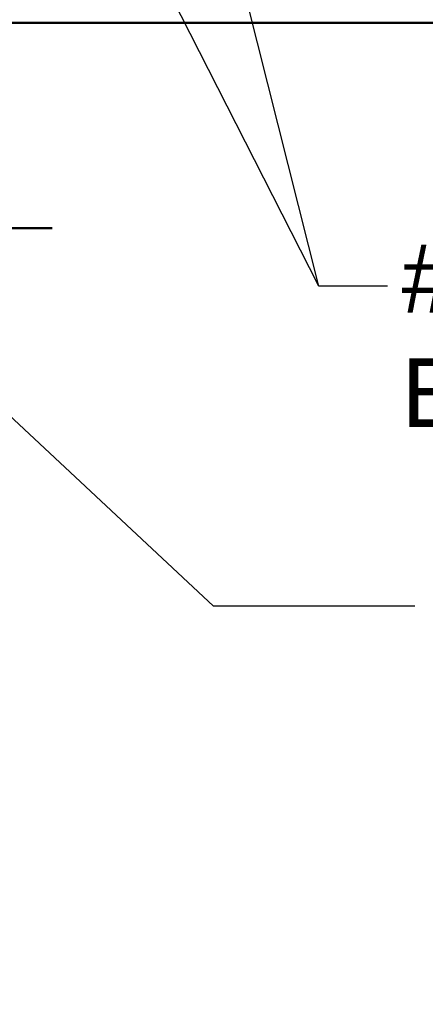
# Model space of a CAD drawing. Extents: x -312 to 328, y -156 to 292.
# Tile 7 of 89: x -222 to -210, y 56 to 84. Entities that reach past the tile are written whole.
import ezdxf

# ---------------------------------------------------------------- set-up
doc = ezdxf.new("R2010")
doc.units = 0
doc.header["$MEASUREMENT"] = 0
for name, color, linetype, lineweight in [('Level 1', 253, 'Continuous', 18), ('S-Anno-Text', 53, 'Continuous', 25), ('S-Sect-Conc', 6, 'Continuous', 50), ('S-Sect-Fngr', 2, 'Continuous', 50)]:
    doc.layers.add(name, color=color, linetype=linetype, lineweight=lineweight)
doc.styles.add('NOTES', font='romans.shx')

msp = doc.modelspace()

# ---------------------------------------------------------------- linework, layer by layer
at = {"layer": 'Level 1', "color": 214, "linetype": 'Continuous', "lineweight": 25}
msp.add_3dface([(-311.9741, -156.26001), (328.0259, -156.26001), (328.0259, 291.73999), (-311.9741, 291.73999)], dxfattribs=at)
msp.add_3dface([(-311.9741, -156.26001), (328.0259, -156.26001), (328.0259, 291.73999), (-311.9741, 291.73999)], dxfattribs=at)
msp.add_3dface([(-311.9741, -156.26001), (328.0259, -156.26001), (328.0259, 291.73999), (-311.9741, 291.73999)], dxfattribs=at)
at = {"layer": 'S-Anno-Text', "flags": 128}
for points in [[(-211.17572, 76.69587), (-213.17922, 76.69587), (-217.64851, 94.43335)], [(-211.17572, 76.69587), (-213.17922, 76.69587), (-221.50032, 93.03722)], [(-210.38035, 67.35374), (-216.25735, 67.35374), (-228.07797, 78.39387)]]:
    msp.add_lwpolyline(points, dxfattribs=at)
at = {"layer": 'S-Sect-Conc'}
msp.add_line((-236.04735, 84.39387), (-207.64672, 84.39387), dxfattribs=at)
at = {"layer": 'S-Sect-Fngr'}
msp.add_line((-234.23485, 78.39387), (-220.96997, 78.39387), dxfattribs=at)

# ---------------------------------------------------------------- texts
at = {"layer": 'S-Anno-Text', "insert": (-210.76485, 77.92365), "char_height": 2, "attachment_point": 1, "style": 'NOTES'}
msp.add_mtext('\\fArial|b0|i0|c0|p39;#4 @ 12" O.C.\\PEACH WAY', dxfattribs=at)

doc.saveas('drawing.dxf')
